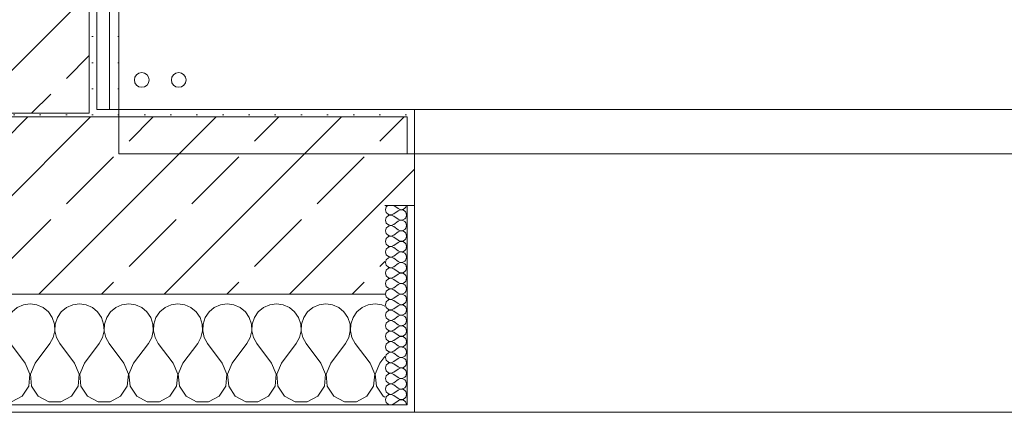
# Model space of a CAD drawing. Header units: metres. Extents: x -3.6 to 65.4, y -11 to 16.8.
# Tile 29 of 178: x 7.786 to 9.118, y -0.155 to 0.377. Entities that reach past the tile are written whole.
import ezdxf

# ---------------------------------------------------------------- set-up
doc = ezdxf.new("R2010")
doc.units = ezdxf.units.M
doc.header["$MEASUREMENT"] = 0
for name, color, linetype in [('604 - Struktur.Wand Aussen', 7, 'Continuous'), ('607 - Struktur.Stütze', 7, 'Continuous'), ('801 - HKLSE.Heizung_ Klima_ Lüftung', 7, 'Continuous'), ('Neubau_606 - Struktur.Wand Innen Ausbau', 7, 'Continuous'), ('Neubau_653 - Abdeckung.TB Verkofferung', 7, 'Continuous')]:
    doc.layers.add(name, color=color, linetype=linetype)
pattern_1 = [(45, (0, 0), (-0.0848528, 0.0848528), []), (45, (-0.04243, 0.04243), (-0.0848528, 0.0848528), [0.09, -0.03])]
pattern_2 = [(45, (0, 0), (-0.01767767, 0.01767767), [0, -0.025])]
pattern_3 = [(0, (0, 0), (0, 0.0866025), [0, -0.05]), (0, (0.025, 0.0433), (0, 0.0866025), [0, -0.05])]

# ---------------------------------------------------------------- blocks, each defined once
blk = doc.blocks.new('*X67')
at = {"layer": '604 - Struktur.Wand Aussen', "color": 7, "linetype": 'Continuous', "lineweight": 5}
for p, q in [((7.1825, -0.0133), (7.1754, -0.0192)), ((7.1909, -0.0096), (7.1825, -0.0133)), ((7.2, -0.0083), (7.1909, -0.0096)), ((7.2091, -0.0096), (7.2, -0.0083)), ((7.2175, -0.0133), (7.2091, -0.0096)), ((7.2246, -0.0192), (7.2175, -0.0133)), ((7.2491, -0.0133), (7.2421, -0.0192)), ((7.2576, -0.0096), (7.2491, -0.0133)), ((7.2667, -0.0083), (7.2576, -0.0096)), ((7.2758, -0.0096), (7.2667, -0.0083)), ((7.2842, -0.0133), (7.2758, -0.0096)), ((7.2913, -0.0192), (7.2842, -0.0133)), ((7.3158, -0.0133), (7.3087, -0.0192)), ((7.3242, -0.0096), (7.3158, -0.0133)), ((7.3333, -0.0083), (7.3242, -0.0096)), ((7.3424, -0.0096), (7.3333, -0.0083)), ((7.3509, -0.0133), (7.3424, -0.0096)), ((7.3579, -0.0192), (7.3509, -0.0133)), ((7.3825, -0.0133), (7.3754, -0.0192)), ((7.3909, -0.0096), (7.3825, -0.0133)), ((7.4, -0.0083), (7.3909, -0.0096)), ((7.4091, -0.0096), (7.4, -0.0083)), ((7.4175, -0.0133), (7.4091, -0.0096)), ((7.4246, -0.0192), (7.4175, -0.0133)), ((7.4491, -0.0133), (7.4421, -0.0192)), ((7.4576, -0.0096), (7.4491, -0.0133)), ((7.4667, -0.0083), (7.4576, -0.0096)), ((7.4758, -0.0096), (7.4667, -0.0083)), ((7.4842, -0.0133), (7.4758, -0.0096)), ((7.4913, -0.0192), (7.4842, -0.0133)), ((7.5158, -0.0133), (7.5087, -0.0192)), ((7.5242, -0.0096), (7.5158, -0.0133)), ((7.5333, -0.0083), (7.5242, -0.0096)), ((7.5424, -0.0096), (7.5333, -0.0083)), ((7.5509, -0.0133), (7.5424, -0.0096)), ((7.5579, -0.0192), (7.5509, -0.0133)), ((7.5825, -0.0133), (7.5754, -0.0192)), ((7.5909, -0.0096), (7.5825, -0.0133)), ((7.6, -0.0083), (7.5909, -0.0096)), ((7.6091, -0.0096), (7.6, -0.0083)), ((7.6175, -0.0133), (7.6091, -0.0096)), ((7.6246, -0.0192), (7.6175, -0.0133)), ((7.6491, -0.0133), (7.6421, -0.0192)), ((7.6576, -0.0096), (7.6491, -0.0133)), ((7.6667, -0.0083), (7.6576, -0.0096)), ((7.6758, -0.0096), (7.6667, -0.0083)), ((7.6842, -0.0133), (7.6758, -0.0096)), ((7.6913, -0.0192), (7.6842, -0.0133)), ((7.7158, -0.0133), (7.7087, -0.0192)), ((7.7242, -0.0096), (7.7158, -0.0133)), ((7.7333, -0.0083), (7.7242, -0.0096)), ((7.7424, -0.0096), (7.7333, -0.0083)), ((7.7509, -0.0133), (7.7424, -0.0096)), ((7.7579, -0.0192), (7.7509, -0.0133)), ((7.7825, -0.0133), (7.7754, -0.0192)), ((7.7909, -0.0096), (7.7825, -0.0133)), ((7.8, -0.0083), (7.7909, -0.0096)), ((7.8091, -0.0096), (7.8, -0.0083)), ((7.8175, -0.0133), (7.8091, -0.0096)), ((7.8246, -0.0192), (7.8175, -0.0133)), ((7.8491, -0.0133), (7.8421, -0.0192)), ((7.8576, -0.0096), (7.8491, -0.0133)), ((7.8667, -0.0083), (7.8576, -0.0096)), ((7.8758, -0.0096), (7.8667, -0.0083)), ((7.8842, -0.0133), (7.8758, -0.0096)), ((7.8913, -0.0192), (7.8842, -0.0133)), ((7.9158, -0.0133), (7.9087, -0.0192)), ((7.9242, -0.0096), (7.9158, -0.0133)), ((7.9333, -0.0083), (7.9242, -0.0096)), ((7.9424, -0.0096), (7.9333, -0.0083)), ((7.9509, -0.0133), (7.9424, -0.0096)), ((7.9579, -0.0192), (7.9509, -0.0133)), ((7.9825, -0.0133), (7.9754, -0.0192)), ((7.9909, -0.0096), (7.9825, -0.0133)), ((8, -0.0083), (7.9909, -0.0096)), ((8.0091, -0.0096), (8, -0.0083)), ((8.0175, -0.0133), (8.0091, -0.0096)), ((8.0246, -0.0192), (8.0175, -0.0133)), ((8.0491, -0.0133), (8.0421, -0.0192)), ((8.0576, -0.0096), (8.0491, -0.0133)), ((8.0667, -0.0083), (8.0576, -0.0096)), ((8.0758, -0.0096), (8.0667, -0.0083)), ((8.0842, -0.0133), (8.0758, -0.0096)), ((8.0913, -0.0192), (8.0842, -0.0133)), ((8.1158, -0.0133), (8.1087, -0.0192)), ((8.1242, -0.0096), (8.1158, -0.0133)), ((8.1333, -0.0083), (8.1242, -0.0096)), ((8.1424, -0.0096), (8.1333, -0.0083)), ((8.1509, -0.0133), (8.1424, -0.0096)), ((8.1579, -0.0192), (8.1509, -0.0133)), ((8.1825, -0.0133), (8.1754, -0.0192)), ((8.1909, -0.0096), (8.1825, -0.0133)), ((8.2, -0.0083), (8.1909, -0.0096)), ((8.2091, -0.0096), (8.2, -0.0083)), ((8.2175, -0.0133), (8.2091, -0.0096)), ((8.2246, -0.0192), (8.2175, -0.0133)), ((8.2491, -0.0133), (8.2421, -0.0192)), ((8.2576, -0.0096), (8.2491, -0.0133)), ((8.2667, -0.0083), (8.2576, -0.0096)), ((8.2758, -0.0096), (8.2667, -0.0083)), ((8.28, -0.0115), (8.2758, -0.0096)), ((7.1631, -0.0268), (7.16, -0.0222)), ((7.1754, -0.0192), (7.1702, -0.0268)), ((7.2298, -0.0268), (7.2246, -0.0192)), ((7.2421, -0.0192), (7.2369, -0.0268)), ((7.2965, -0.0268), (7.2913, -0.0192)), ((7.3087, -0.0192), (7.3035, -0.0268)), ((7.3631, -0.0268), (7.3579, -0.0192)), ((7.3754, -0.0192), (7.3702, -0.0268)), ((7.4298, -0.0268), (7.4246, -0.0192)), ((7.4421, -0.0192), (7.4369, -0.0268)), ((7.4965, -0.0268), (7.4913, -0.0192)), ((7.5087, -0.0192), (7.5035, -0.0268)), ((7.5631, -0.0268), (7.5579, -0.0192)), ((7.5754, -0.0192), (7.5702, -0.0268)), ((7.6298, -0.0268), (7.6246, -0.0192)), ((7.6421, -0.0192), (7.6369, -0.0268)), ((7.6965, -0.0268), (7.6913, -0.0192)), ((7.7087, -0.0192), (7.7035, -0.0268)), ((7.7631, -0.0268), (7.7579, -0.0192)), ((7.7754, -0.0192), (7.7702, -0.0268)), ((7.8298, -0.0268), (7.8246, -0.0192)), ((7.8421, -0.0192), (7.8369, -0.0268)), ((7.8965, -0.0268), (7.8913, -0.0192)), ((7.9087, -0.0192), (7.9035, -0.0268)), ((7.9631, -0.0268), (7.9579, -0.0192)), ((7.9754, -0.0192), (7.9702, -0.0268)), ((8.0298, -0.0268), (8.0246, -0.0192)), ((8.0421, -0.0192), (8.0369, -0.0268)), ((8.0965, -0.0268), (8.0913, -0.0192)), ((8.1087, -0.0192), (8.1035, -0.0268)), ((8.1631, -0.0268), (8.1579, -0.0192)), ((8.1754, -0.0192), (8.1702, -0.0268)), ((8.2298, -0.0268), (8.2246, -0.0192)), ((8.2421, -0.0192), (8.2369, -0.0268)), ((7.1661, -0.0355), (7.1631, -0.0268)), ((7.1665, -0.0447), (7.1661, -0.0355)), ((7.1672, -0.0355), (7.1668, -0.0447)), ((7.1702, -0.0268), (7.1672, -0.0355)), ((7.2328, -0.0355), (7.2298, -0.0268)), ((7.2332, -0.0447), (7.2328, -0.0355)), ((7.2339, -0.0355), (7.2335, -0.0447)), ((7.2369, -0.0268), (7.2339, -0.0355)), ((7.2994, -0.0355), (7.2965, -0.0268)), ((7.2999, -0.0447), (7.2994, -0.0355)), ((7.3006, -0.0355), (7.3001, -0.0447)), ((7.3035, -0.0268), (7.3006, -0.0355)), ((7.3661, -0.0355), (7.3631, -0.0268)), ((7.3665, -0.0447), (7.3661, -0.0355)), ((7.3672, -0.0355), (7.3668, -0.0447)), ((7.3702, -0.0268), (7.3672, -0.0355)), ((7.4328, -0.0355), (7.4298, -0.0268)), ((7.4332, -0.0447), (7.4328, -0.0355)), ((7.4339, -0.0355), (7.4335, -0.0447)), ((7.4369, -0.0268), (7.4339, -0.0355)), ((7.4994, -0.0355), (7.4965, -0.0268)), ((7.4999, -0.0447), (7.4994, -0.0355)), ((7.5006, -0.0355), (7.5001, -0.0447)), ((7.5035, -0.0268), (7.5006, -0.0355)), ((7.5661, -0.0355), (7.5631, -0.0268)), ((7.5665, -0.0447), (7.5661, -0.0355)), ((7.5672, -0.0355), (7.5668, -0.0447)), ((7.5702, -0.0268), (7.5672, -0.0355)), ((7.6328, -0.0355), (7.6298, -0.0268)), ((7.6332, -0.0447), (7.6328, -0.0355)), ((7.6339, -0.0355), (7.6335, -0.0447)), ((7.6369, -0.0268), (7.6339, -0.0355)), ((7.6994, -0.0355), (7.6965, -0.0268)), ((7.6999, -0.0447), (7.6994, -0.0355)), ((7.7006, -0.0355), (7.7001, -0.0447)), ((7.7035, -0.0268), (7.7006, -0.0355)), ((7.7661, -0.0355), (7.7631, -0.0268)), ((7.7665, -0.0447), (7.7661, -0.0355)), ((7.7672, -0.0355), (7.7668, -0.0447)), ((7.7702, -0.0268), (7.7672, -0.0355)), ((7.8328, -0.0355), (7.8298, -0.0268)), ((7.8332, -0.0447), (7.8328, -0.0355)), ((7.8339, -0.0355), (7.8335, -0.0447)), ((7.8369, -0.0268), (7.8339, -0.0355)), ((7.8994, -0.0355), (7.8965, -0.0268)), ((7.8999, -0.0447), (7.8994, -0.0355)), ((7.9006, -0.0355), (7.9001, -0.0447)), ((7.9035, -0.0268), (7.9006, -0.0355)), ((7.9661, -0.0355), (7.9631, -0.0268)), ((7.9665, -0.0447), (7.9661, -0.0355)), ((7.9672, -0.0355), (7.9668, -0.0447)), ((7.9702, -0.0268), (7.9672, -0.0355)), ((8.0328, -0.0355), (8.0298, -0.0268)), ((8.0332, -0.0447), (8.0328, -0.0355)), ((8.0339, -0.0355), (8.0335, -0.0447)), ((8.0369, -0.0268), (8.0339, -0.0355)), ((8.0994, -0.0355), (8.0965, -0.0268)), ((8.0999, -0.0447), (8.0994, -0.0355)), ((8.1006, -0.0355), (8.1001, -0.0447)), ((8.1035, -0.0268), (8.1006, -0.0355)), ((8.1661, -0.0355), (8.1631, -0.0268)), ((8.1665, -0.0447), (8.1661, -0.0355)), ((8.1672, -0.0355), (8.1668, -0.0447)), ((8.1702, -0.0268), (8.1672, -0.0355)), ((8.2328, -0.0355), (8.2298, -0.0268)), ((8.2332, -0.0447), (8.2328, -0.0355)), ((8.2339, -0.0355), (8.2335, -0.0447)), ((8.2369, -0.0268), (8.2339, -0.0355)), ((7.1645, -0.0536), (7.1665, -0.0447)), ((7.1668, -0.0447), (7.1689, -0.0536)), ((7.2311, -0.0536), (7.2332, -0.0447)), ((7.2335, -0.0447), (7.2355, -0.0536)), ((7.2978, -0.0536), (7.2999, -0.0447)), ((7.3001, -0.0447), (7.3022, -0.0536)), ((7.3645, -0.0536), (7.3665, -0.0447)), ((7.3668, -0.0447), (7.3689, -0.0536)), ((7.4311, -0.0536), (7.4332, -0.0447)), ((7.4335, -0.0447), (7.4355, -0.0536)), ((7.4978, -0.0536), (7.4999, -0.0447)), ((7.5001, -0.0447), (7.5022, -0.0536)), ((7.5645, -0.0536), (7.5665, -0.0447)), ((7.5668, -0.0447), (7.5689, -0.0536)), ((7.6311, -0.0536), (7.6332, -0.0447)), ((7.6335, -0.0447), (7.6355, -0.0536)), ((7.6978, -0.0536), (7.6999, -0.0447)), ((7.7001, -0.0447), (7.7022, -0.0536)), ((7.7645, -0.0536), (7.7665, -0.0447)), ((7.7668, -0.0447), (7.7689, -0.0536)), ((7.8311, -0.0536), (7.8332, -0.0447)), ((7.8335, -0.0447), (7.8355, -0.0536)), ((7.8978, -0.0536), (7.8999, -0.0447)), ((7.9001, -0.0447), (7.9022, -0.0536)), ((7.9645, -0.0536), (7.9665, -0.0447)), ((7.9668, -0.0447), (7.9689, -0.0536)), ((8.0311, -0.0536), (8.0332, -0.0447)), ((8.0335, -0.0447), (8.0355, -0.0536)), ((8.0978, -0.0536), (8.0999, -0.0447)), ((8.1001, -0.0447), (8.1022, -0.0536)), ((8.1645, -0.0536), (8.1665, -0.0447)), ((8.1668, -0.0447), (8.1689, -0.0536)), ((8.2311, -0.0536), (8.2332, -0.0447)), ((8.2335, -0.0447), (8.2355, -0.0536)), ((7.16, -0.0617), (7.1645, -0.0536)), ((7.1689, -0.0536), (7.1733, -0.0617)), ((7.1933, -0.0883), (7.1733, -0.0617)), ((7.2067, -0.0883), (7.2267, -0.0617)), ((7.2267, -0.0617), (7.2311, -0.0536)), ((7.2355, -0.0536), (7.24, -0.0617)), ((7.26, -0.0883), (7.24, -0.0617)), ((7.2733, -0.0883), (7.2933, -0.0617)), ((7.2933, -0.0617), (7.2978, -0.0536)), ((7.3022, -0.0536), (7.3067, -0.0617)), ((7.3267, -0.0883), (7.3067, -0.0617)), ((7.34, -0.0883), (7.36, -0.0617)), ((7.36, -0.0617), (7.3645, -0.0536)), ((7.3689, -0.0536), (7.3733, -0.0617)), ((7.3933, -0.0883), (7.3733, -0.0617)), ((7.4067, -0.0883), (7.4267, -0.0617)), ((7.4267, -0.0617), (7.4311, -0.0536)), ((7.4355, -0.0536), (7.44, -0.0617)), ((7.46, -0.0883), (7.44, -0.0617)), ((7.4733, -0.0883), (7.4933, -0.0617)), ((7.4933, -0.0617), (7.4978, -0.0536)), ((7.5022, -0.0536), (7.5067, -0.0617)), ((7.5267, -0.0883), (7.5067, -0.0617)), ((7.54, -0.0883), (7.56, -0.0617)), ((7.56, -0.0617), (7.5645, -0.0536)), ((7.5689, -0.0536), (7.5733, -0.0617)), ((7.5933, -0.0883), (7.5733, -0.0617)), ((7.6067, -0.0883), (7.6267, -0.0617)), ((7.6267, -0.0617), (7.6311, -0.0536)), ((7.6355, -0.0536), (7.64, -0.0617)), ((7.66, -0.0883), (7.64, -0.0617)), ((7.6733, -0.0883), (7.6933, -0.0617)), ((7.6933, -0.0617), (7.6978, -0.0536)), ((7.7022, -0.0536), (7.7067, -0.0617)), ((7.7267, -0.0883), (7.7067, -0.0617)), ((7.74, -0.0883), (7.76, -0.0617)), ((7.76, -0.0617), (7.7645, -0.0536)), ((7.7689, -0.0536), (7.7733, -0.0617)), ((7.7933, -0.0883), (7.7733, -0.0617)), ((7.8067, -0.0883), (7.8267, -0.0617)), ((7.8267, -0.0617), (7.8311, -0.0536)), ((7.8355, -0.0536), (7.84, -0.0617)), ((7.86, -0.0883), (7.84, -0.0617)), ((7.8733, -0.0883), (7.8933, -0.0617)), ((7.8933, -0.0617), (7.8978, -0.0536)), ((7.9022, -0.0536), (7.9067, -0.0617)), ((7.9267, -0.0883), (7.9067, -0.0617)), ((7.94, -0.0883), (7.96, -0.0617)), ((7.96, -0.0617), (7.9645, -0.0536)), ((7.9689, -0.0536), (7.9733, -0.0617)), ((7.9933, -0.0883), (7.9733, -0.0617)), ((8.0067, -0.0883), (8.0267, -0.0617)), ((8.0267, -0.0617), (8.0311, -0.0536)), ((8.0355, -0.0536), (8.04, -0.0617)), ((8.06, -0.0883), (8.04, -0.0617)), ((8.0733, -0.0883), (8.0933, -0.0617)), ((8.0933, -0.0617), (8.0978, -0.0536)), ((8.1022, -0.0536), (8.1067, -0.0617)), ((8.1267, -0.0883), (8.1067, -0.0617)), ((8.14, -0.0883), (8.16, -0.0617)), ((8.16, -0.0617), (8.1645, -0.0536)), ((8.1689, -0.0536), (8.1733, -0.0617)), ((8.1933, -0.0883), (8.1733, -0.0617)), ((8.2067, -0.0883), (8.2267, -0.0617)), ((8.2267, -0.0617), (8.2311, -0.0536)), ((8.2355, -0.0536), (8.24, -0.0617)), ((8.26, -0.0883), (8.24, -0.0617)), ((8.2733, -0.0883), (8.28, -0.0794)), ((7.1996, -0.1033), (7.1933, -0.0883)), ((7.2067, -0.0883), (7.2004, -0.1033)), ((7.2663, -0.1033), (7.26, -0.0883)), ((7.2733, -0.0883), (7.267, -0.1033)), ((7.333, -0.1033), (7.3267, -0.0883)), ((7.34, -0.0883), (7.3337, -0.1033)), ((7.3996, -0.1033), (7.3933, -0.0883)), ((7.4067, -0.0883), (7.4004, -0.1033)), ((7.4663, -0.1033), (7.46, -0.0883)), ((7.4733, -0.0883), (7.467, -0.1033)), ((7.533, -0.1033), (7.5267, -0.0883)), ((7.54, -0.0883), (7.5337, -0.1033)), ((7.5996, -0.1033), (7.5933, -0.0883)), ((7.6067, -0.0883), (7.6004, -0.1033)), ((7.6663, -0.1033), (7.66, -0.0883)), ((7.6733, -0.0883), (7.667, -0.1033)), ((7.733, -0.1033), (7.7267, -0.0883)), ((7.74, -0.0883), (7.7337, -0.1033)), ((7.7996, -0.1033), (7.7933, -0.0883)), ((7.8067, -0.0883), (7.8004, -0.1033)), ((7.8663, -0.1033), (7.86, -0.0883)), ((7.8733, -0.0883), (7.867, -0.1033)), ((7.933, -0.1033), (7.9267, -0.0883)), ((7.94, -0.0883), (7.9337, -0.1033)), ((7.9996, -0.1033), (7.9933, -0.0883)), ((8.0067, -0.0883), (8.0004, -0.1033)), ((8.0663, -0.1033), (8.06, -0.0883)), ((8.0733, -0.0883), (8.067, -0.1033)), ((8.133, -0.1033), (8.1267, -0.0883)), ((8.14, -0.0883), (8.1337, -0.1033)), ((8.1996, -0.1033), (8.1933, -0.0883)), ((8.2067, -0.0883), (8.2004, -0.1033)), ((8.2663, -0.1033), (8.26, -0.0883)), ((8.2733, -0.0883), (8.267, -0.1033)), ((7.1981, -0.1195), (7.1996, -0.1033)), ((7.2004, -0.1033), (7.2019, -0.1195)), ((7.2648, -0.1195), (7.2663, -0.1033)), ((7.267, -0.1033), (7.2686, -0.1195)), ((7.3314, -0.1195), (7.333, -0.1033)), ((7.3337, -0.1033), (7.3352, -0.1195)), ((7.3981, -0.1195), (7.3996, -0.1033)), ((7.4004, -0.1033), (7.4019, -0.1195)), ((7.4648, -0.1195), (7.4663, -0.1033)), ((7.467, -0.1033), (7.4686, -0.1195)), ((7.5314, -0.1195), (7.533, -0.1033)), ((7.5337, -0.1033), (7.5352, -0.1195)), ((7.5981, -0.1195), (7.5996, -0.1033)), ((7.6004, -0.1033), (7.6019, -0.1195)), ((7.6648, -0.1195), (7.6663, -0.1033)), ((7.667, -0.1033), (7.6686, -0.1195)), ((7.7314, -0.1195), (7.733, -0.1033)), ((7.7337, -0.1033), (7.7352, -0.1195)), ((7.7981, -0.1195), (7.7996, -0.1033)), ((7.8004, -0.1033), (7.8019, -0.1195)), ((7.8648, -0.1195), (7.8663, -0.1033)), ((7.867, -0.1033), (7.8686, -0.1195)), ((7.9314, -0.1195), (7.933, -0.1033)), ((7.9337, -0.1033), (7.9352, -0.1195)), ((7.9981, -0.1195), (7.9996, -0.1033)), ((8.0004, -0.1033), (8.0019, -0.1195)), ((8.0648, -0.1195), (8.0663, -0.1033)), ((8.067, -0.1033), (8.0686, -0.1195)), ((8.1314, -0.1195), (8.133, -0.1033)), ((8.1337, -0.1033), (8.1352, -0.1195)), ((8.1981, -0.1195), (8.1996, -0.1033)), ((8.2004, -0.1033), (8.2019, -0.1195)), ((8.2648, -0.1195), (8.2663, -0.1033)), ((8.267, -0.1033), (8.2686, -0.1195)), ((7.1891, -0.133), (7.1981, -0.1195)), ((7.2019, -0.1195), (7.2109, -0.133)), ((7.2558, -0.133), (7.2648, -0.1195)), ((7.2686, -0.1195), (7.2776, -0.133)), ((7.3224, -0.133), (7.3314, -0.1195)), ((7.3352, -0.1195), (7.3442, -0.133)), ((7.3891, -0.133), (7.3981, -0.1195)), ((7.4019, -0.1195), (7.4109, -0.133)), ((7.4558, -0.133), (7.4648, -0.1195)), ((7.4686, -0.1195), (7.4776, -0.133)), ((7.5224, -0.133), (7.5314, -0.1195)), ((7.5352, -0.1195), (7.5442, -0.133)), ((7.5891, -0.133), (7.5981, -0.1195)), ((7.6019, -0.1195), (7.6109, -0.133)), ((7.6558, -0.133), (7.6648, -0.1195)), ((7.6686, -0.1195), (7.6776, -0.133)), ((7.7224, -0.133), (7.7314, -0.1195)), ((7.7352, -0.1195), (7.7442, -0.133)), ((7.7891, -0.133), (7.7981, -0.1195)), ((7.8019, -0.1195), (7.8109, -0.133)), ((7.8558, -0.133), (7.8648, -0.1195)), ((7.8686, -0.1195), (7.8776, -0.133)), ((7.9224, -0.133), (7.9314, -0.1195)), ((7.9352, -0.1195), (7.9442, -0.133)), ((7.9891, -0.133), (7.9981, -0.1195)), ((8.0019, -0.1195), (8.0109, -0.133)), ((8.0558, -0.133), (8.0648, -0.1195)), ((8.0686, -0.1195), (8.0776, -0.133)), ((8.1224, -0.133), (8.1314, -0.1195)), ((8.1352, -0.1195), (8.1442, -0.133)), ((8.1891, -0.133), (8.1981, -0.1195)), ((8.2019, -0.1195), (8.2109, -0.133)), ((8.2558, -0.133), (8.2648, -0.1195)), ((8.2686, -0.1195), (8.2776, -0.133)), ((7.1748, -0.1407), (7.1891, -0.133)), ((7.2109, -0.133), (7.2252, -0.1407)), ((7.2415, -0.1407), (7.2558, -0.133)), ((7.2776, -0.133), (7.2919, -0.1407)), ((7.3081, -0.1407), (7.3224, -0.133)), ((7.3442, -0.133), (7.3585, -0.1407)), ((7.3748, -0.1407), (7.3891, -0.133)), ((7.4109, -0.133), (7.4252, -0.1407)), ((7.4415, -0.1407), (7.4558, -0.133)), ((7.4776, -0.133), (7.4919, -0.1407)), ((7.5081, -0.1407), (7.5224, -0.133)), ((7.5442, -0.133), (7.5585, -0.1407)), ((7.5748, -0.1407), (7.5891, -0.133)), ((7.6109, -0.133), (7.6252, -0.1407)), ((7.6415, -0.1407), (7.6558, -0.133)), ((7.6776, -0.133), (7.6919, -0.1407)), ((7.7081, -0.1407), (7.7224, -0.133)), ((7.7442, -0.133), (7.7585, -0.1407)), ((7.7748, -0.1407), (7.7891, -0.133)), ((7.8109, -0.133), (7.8252, -0.1407)), ((7.8415, -0.1407), (7.8558, -0.133)), ((7.8776, -0.133), (7.8919, -0.1407)), ((7.9081, -0.1407), (7.9224, -0.133)), ((7.9442, -0.133), (7.9585, -0.1407)), ((7.9748, -0.1407), (7.9891, -0.133)), ((8.0109, -0.133), (8.0252, -0.1407)), ((8.0415, -0.1407), (8.0558, -0.133)), ((8.0776, -0.133), (8.0919, -0.1407)), ((8.1081, -0.1407), (8.1224, -0.133)), ((8.1442, -0.133), (8.1585, -0.1407)), ((8.1748, -0.1407), (8.1891, -0.133)), ((8.2109, -0.133), (8.2252, -0.1407)), ((8.2415, -0.1407), (8.2558, -0.133)), ((8.2776, -0.133), (8.28, -0.1343)), ((7.16, -0.1407), (7.1748, -0.1407)), ((7.2252, -0.1407), (7.2415, -0.1407)), ((7.2919, -0.1407), (7.3081, -0.1407)), ((7.3585, -0.1407), (7.3748, -0.1407)), ((7.4252, -0.1407), (7.4415, -0.1407)), ((7.4919, -0.1407), (7.5081, -0.1407)), ((7.5585, -0.1407), (7.5748, -0.1407)), ((7.6252, -0.1407), (7.6415, -0.1407)), ((7.6919, -0.1407), (7.7081, -0.1407)), ((7.7585, -0.1407), (7.7748, -0.1407)), ((7.8252, -0.1407), (7.8415, -0.1407)), ((7.8919, -0.1407), (7.9081, -0.1407)), ((7.9585, -0.1407), (7.9748, -0.1407)), ((8.0252, -0.1407), (8.0415, -0.1407)), ((8.0919, -0.1407), (8.1081, -0.1407)), ((8.1585, -0.1407), (8.1748, -0.1407)), ((8.2252, -0.1407), (8.2415, -0.1407))]:
    blk.add_line(p, q, dxfattribs=at)
blk = doc.blocks.new('*X103')
at = {"layer": '604 - Struktur.Wand Aussen', "color": 7, "linetype": 'Continuous', "lineweight": 5}
for p, q in [((8.2818, 0.123), (8.2807, 0.1193)), ((8.2839, 0.125), (8.2818, 0.123)), ((8.2921, 0.125), (8.2979, 0.1207)), ((8.2979, 0.1207), (8.2996, 0.1198)), ((8.3035, 0.1194), (8.3053, 0.12)), ((8.3053, 0.12), (8.307, 0.1212)), ((8.307, 0.1212), (8.3082, 0.1227)), ((8.3082, 0.1227), (8.309, 0.1245)), ((8.309, 0.1245), (8.3091, 0.125)), ((8.2807, 0.1193), (8.2818, 0.1155)), ((8.2818, 0.1088), (8.2807, 0.105)), ((8.2818, 0.1155), (8.2847, 0.1129)), ((8.2847, 0.1114), (8.2818, 0.1088)), ((8.2847, 0.1129), (8.2885, 0.1122)), ((8.2885, 0.1121), (8.2847, 0.1114)), ((8.2885, 0.1122), (8.2921, 0.1136)), ((8.2921, 0.1107), (8.2885, 0.1121)), ((8.2921, 0.1136), (8.2979, 0.1179)), ((8.2921, 0.1107), (8.2979, 0.1064)), ((8.2996, 0.1188), (8.2979, 0.1179)), ((8.2996, 0.1198), (8.3015, 0.1193)), ((8.3015, 0.1193), (8.2996, 0.1188)), ((8.3015, 0.1193), (8.3035, 0.1194)), ((8.3035, 0.1192), (8.3015, 0.1193)), ((8.3053, 0.1185), (8.3035, 0.1192)), ((8.307, 0.1174), (8.3053, 0.1185)), ((8.3053, 0.1058), (8.307, 0.1069)), ((8.3082, 0.1159), (8.307, 0.1174)), ((8.307, 0.1069), (8.3082, 0.1084)), ((8.309, 0.1141), (8.3082, 0.1159)), ((8.3082, 0.1084), (8.309, 0.1102)), ((8.3093, 0.1121), (8.309, 0.1141)), ((8.309, 0.1102), (8.3093, 0.1121)), ((8.2807, 0.105), (8.2818, 0.1012)), ((8.2818, 0.0945), (8.2807, 0.0907)), ((8.2818, 0.1012), (8.2847, 0.0986)), ((8.2847, 0.0971), (8.2818, 0.0945)), ((8.2847, 0.0986), (8.2885, 0.0979)), ((8.2885, 0.0978), (8.2847, 0.0971)), ((8.2885, 0.0979), (8.2921, 0.0993)), ((8.2921, 0.0964), (8.2885, 0.0978)), ((8.2921, 0.0993), (8.2979, 0.1036)), ((8.2921, 0.0964), (8.2979, 0.0921)), ((8.2979, 0.1064), (8.2996, 0.1055)), ((8.2996, 0.1045), (8.2979, 0.1036)), ((8.2996, 0.1055), (8.3015, 0.105)), ((8.3015, 0.105), (8.2996, 0.1045)), ((8.3015, 0.105), (8.3035, 0.1051)), ((8.3035, 0.1049), (8.3015, 0.105)), ((8.3035, 0.1051), (8.3053, 0.1058)), ((8.3053, 0.1042), (8.3035, 0.1049)), ((8.307, 0.1031), (8.3053, 0.1042)), ((8.3082, 0.1016), (8.307, 0.1031)), ((8.307, 0.0926), (8.3082, 0.0941)), ((8.309, 0.0998), (8.3082, 0.1016)), ((8.3082, 0.0941), (8.309, 0.0959)), ((8.3093, 0.0979), (8.309, 0.0998)), ((8.309, 0.0959), (8.3093, 0.0979)), ((8.2807, 0.0907), (8.2818, 0.087)), ((8.2818, 0.0802), (8.2807, 0.0764)), ((8.2818, 0.087), (8.2847, 0.0843)), ((8.2847, 0.0828), (8.2818, 0.0802)), ((8.2847, 0.0843), (8.2885, 0.0836)), ((8.2885, 0.0835), (8.2847, 0.0828)), ((8.2885, 0.0836), (8.2921, 0.085)), ((8.2921, 0.0821), (8.2885, 0.0835)), ((8.2921, 0.085), (8.2979, 0.0893)), ((8.2921, 0.0821), (8.2979, 0.0779)), ((8.2979, 0.0921), (8.2996, 0.0912)), ((8.2996, 0.0902), (8.2979, 0.0893)), ((8.2996, 0.0912), (8.3015, 0.0907)), ((8.3015, 0.0907), (8.2996, 0.0902)), ((8.3015, 0.0907), (8.3035, 0.0908)), ((8.3035, 0.0906), (8.3015, 0.0907)), ((8.3035, 0.0908), (8.3053, 0.0915)), ((8.3053, 0.09), (8.3035, 0.0906)), ((8.3053, 0.0915), (8.307, 0.0926)), ((8.307, 0.0888), (8.3053, 0.09)), ((8.3082, 0.0873), (8.307, 0.0888)), ((8.309, 0.0855), (8.3082, 0.0873)), ((8.3082, 0.0798), (8.309, 0.0816)), ((8.3093, 0.0836), (8.309, 0.0855)), ((8.309, 0.0816), (8.3093, 0.0836)), ((8.2807, 0.0764), (8.2818, 0.0727)), ((8.2818, 0.0727), (8.2847, 0.07)), ((8.2847, 0.0685), (8.2818, 0.0659)), ((8.2847, 0.07), (8.2885, 0.0693)), ((8.2885, 0.0693), (8.2847, 0.0685)), ((8.2885, 0.0693), (8.2921, 0.0707)), ((8.2921, 0.0679), (8.2885, 0.0693)), ((8.2921, 0.0707), (8.2979, 0.075)), ((8.2921, 0.0679), (8.2979, 0.0636)), ((8.2979, 0.0779), (8.2996, 0.0769)), ((8.2996, 0.076), (8.2979, 0.075)), ((8.2996, 0.0769), (8.3015, 0.0765)), ((8.3015, 0.0764), (8.2996, 0.076)), ((8.3015, 0.0765), (8.3035, 0.0766)), ((8.3035, 0.0763), (8.3015, 0.0764)), ((8.3035, 0.0766), (8.3053, 0.0772)), ((8.3053, 0.0757), (8.3035, 0.0763)), ((8.3053, 0.0772), (8.307, 0.0783)), ((8.307, 0.0746), (8.3053, 0.0757)), ((8.307, 0.0783), (8.3082, 0.0798)), ((8.3082, 0.073), (8.307, 0.0746)), ((8.309, 0.0712), (8.3082, 0.073)), ((8.3082, 0.0655), (8.309, 0.0673)), ((8.3093, 0.0693), (8.309, 0.0712)), ((8.309, 0.0673), (8.3093, 0.0693)), ((8.2818, 0.0659), (8.2807, 0.0621)), ((8.2807, 0.0621), (8.2818, 0.0584)), ((8.2818, 0.0584), (8.2847, 0.0558)), ((8.2847, 0.0542), (8.2818, 0.0516)), ((8.2847, 0.0558), (8.2885, 0.055)), ((8.2885, 0.055), (8.2847, 0.0542)), ((8.2885, 0.055), (8.2921, 0.0564)), ((8.2921, 0.0536), (8.2885, 0.055)), ((8.2921, 0.0564), (8.2979, 0.0607)), ((8.2921, 0.0536), (8.2979, 0.0493)), ((8.2979, 0.0636), (8.2996, 0.0626)), ((8.2996, 0.0617), (8.2979, 0.0607)), ((8.2996, 0.0626), (8.3015, 0.0622)), ((8.3015, 0.0621), (8.2996, 0.0617)), ((8.3015, 0.0622), (8.3035, 0.0623)), ((8.3035, 0.062), (8.3015, 0.0621)), ((8.3035, 0.0623), (8.3053, 0.0629)), ((8.3053, 0.0614), (8.3035, 0.062)), ((8.3053, 0.0629), (8.307, 0.064)), ((8.307, 0.0603), (8.3053, 0.0614)), ((8.307, 0.064), (8.3082, 0.0655)), ((8.3082, 0.0588), (8.307, 0.0603)), ((8.309, 0.057), (8.3082, 0.0588)), ((8.3093, 0.055), (8.309, 0.057)), ((8.309, 0.053), (8.3093, 0.055)), ((8.2818, 0.0516), (8.2807, 0.0479)), ((8.2807, 0.0479), (8.2818, 0.0441)), ((8.2818, 0.0441), (8.2847, 0.0415)), ((8.2847, 0.0415), (8.2885, 0.0407)), ((8.2885, 0.0407), (8.2847, 0.04)), ((8.2885, 0.0407), (8.2921, 0.0421)), ((8.2921, 0.0393), (8.2885, 0.0407)), ((8.2921, 0.0421), (8.2979, 0.0464)), ((8.2979, 0.0493), (8.2996, 0.0483)), ((8.2996, 0.0474), (8.2979, 0.0464)), ((8.2996, 0.0483), (8.3015, 0.0479)), ((8.3015, 0.0478), (8.2996, 0.0474)), ((8.3015, 0.0479), (8.3035, 0.048)), ((8.3035, 0.0477), (8.3015, 0.0478)), ((8.3035, 0.048), (8.3053, 0.0486)), ((8.3053, 0.0471), (8.3035, 0.0477)), ((8.3053, 0.0486), (8.307, 0.0497)), ((8.307, 0.046), (8.3053, 0.0471)), ((8.307, 0.0497), (8.3082, 0.0512)), ((8.3082, 0.0445), (8.307, 0.046)), ((8.3082, 0.0512), (8.309, 0.053)), ((8.309, 0.0427), (8.3082, 0.0445)), ((8.3093, 0.0407), (8.309, 0.0427)), ((8.309, 0.0388), (8.3093, 0.0407)), ((8.2818, 0.0373), (8.2807, 0.0336)), ((8.2807, 0.0336), (8.2818, 0.0298)), ((8.2847, 0.04), (8.2818, 0.0373)), ((8.2818, 0.0298), (8.2847, 0.0272)), ((8.2847, 0.0272), (8.2885, 0.0265)), ((8.2885, 0.0265), (8.2921, 0.0279)), ((8.2921, 0.0393), (8.2979, 0.035)), ((8.2921, 0.0279), (8.2979, 0.0321)), ((8.2979, 0.035), (8.2996, 0.034)), ((8.2996, 0.0331), (8.2979, 0.0321)), ((8.2996, 0.034), (8.3015, 0.0336)), ((8.3015, 0.0335), (8.2996, 0.0331)), ((8.3015, 0.0336), (8.3035, 0.0337)), ((8.3035, 0.0334), (8.3015, 0.0335)), ((8.3035, 0.0337), (8.3053, 0.0343)), ((8.3053, 0.0328), (8.3035, 0.0334)), ((8.3053, 0.0343), (8.307, 0.0354)), ((8.307, 0.0317), (8.3053, 0.0328)), ((8.307, 0.0354), (8.3082, 0.037)), ((8.3082, 0.0302), (8.307, 0.0317)), ((8.3082, 0.037), (8.309, 0.0388)), ((8.309, 0.0284), (8.3082, 0.0302)), ((8.3093, 0.0264), (8.309, 0.0284)), ((8.2818, 0.023), (8.2807, 0.0193)), ((8.2807, 0.0193), (8.2818, 0.0155)), ((8.2847, 0.0257), (8.2818, 0.023)), ((8.2818, 0.0155), (8.2847, 0.0129)), ((8.2885, 0.0264), (8.2847, 0.0257)), ((8.2921, 0.025), (8.2885, 0.0264)), ((8.2885, 0.0122), (8.2921, 0.0136)), ((8.2921, 0.025), (8.2979, 0.0207)), ((8.2921, 0.0136), (8.2979, 0.0179)), ((8.2979, 0.0207), (8.2996, 0.0198)), ((8.2996, 0.0188), (8.2979, 0.0179)), ((8.2996, 0.0198), (8.3015, 0.0193)), ((8.3015, 0.0193), (8.2996, 0.0188)), ((8.3015, 0.0193), (8.3035, 0.0194)), ((8.3035, 0.0192), (8.3015, 0.0193)), ((8.3035, 0.0194), (8.3053, 0.02)), ((8.3053, 0.0185), (8.3035, 0.0192)), ((8.3053, 0.02), (8.307, 0.0212)), ((8.307, 0.0174), (8.3053, 0.0185)), ((8.307, 0.0212), (8.3082, 0.0227)), ((8.3082, 0.0159), (8.307, 0.0174)), ((8.3082, 0.0227), (8.309, 0.0245)), ((8.309, 0.0141), (8.3082, 0.0159)), ((8.309, 0.0245), (8.3093, 0.0264)), ((8.3093, 0.0121), (8.309, 0.0141)), ((8.2818, 0.0088), (8.2807, 0.005)), ((8.2807, 0.005), (8.2818, 0.0012)), ((8.2847, 0.0114), (8.2818, 0.0088)), ((8.2818, 0.0012), (8.2847, -0.0014)), ((8.2847, 0.0129), (8.2885, 0.0122)), ((8.2885, 0.0121), (8.2847, 0.0114)), ((8.2921, 0.0107), (8.2885, 0.0121)), ((8.2921, 0.0107), (8.2979, 0.0064)), ((8.2921, -0.0007), (8.2979, 0.0036)), ((8.2979, 0.0064), (8.2996, 0.0055)), ((8.2996, 0.0045), (8.2979, 0.0036)), ((8.2996, 0.0055), (8.3015, 0.005)), ((8.3015, 0.005), (8.2996, 0.0045)), ((8.3015, 0.005), (8.3035, 0.0051)), ((8.3035, 0.0049), (8.3015, 0.005)), ((8.3035, 0.0051), (8.3053, 0.0058)), ((8.3053, 0.0042), (8.3035, 0.0049)), ((8.3053, 0.0058), (8.307, 0.0069)), ((8.307, 0.0031), (8.3053, 0.0042)), ((8.307, 0.0069), (8.3082, 0.0084)), ((8.3082, 0.0016), (8.307, 0.0031)), ((8.3082, 0.0084), (8.309, 0.0102)), ((8.309, -0.0002), (8.3082, 0.0016)), ((8.309, 0.0102), (8.3093, 0.0121)), ((8.2818, -0.0055), (8.2807, -0.0093)), ((8.2807, -0.0093), (8.2818, -0.013)), ((8.2847, -0.0029), (8.2818, -0.0055)), ((8.2818, -0.013), (8.2847, -0.0157)), ((8.2847, -0.0014), (8.2885, -0.0021)), ((8.2885, -0.0022), (8.2847, -0.0029)), ((8.2885, -0.0021), (8.2921, -0.0007)), ((8.2921, -0.0036), (8.2885, -0.0022)), ((8.2921, -0.0036), (8.2979, -0.0079)), ((8.2921, -0.015), (8.2979, -0.0107)), ((8.2979, -0.0079), (8.2996, -0.0088)), ((8.2996, -0.0098), (8.2979, -0.0107)), ((8.2996, -0.0088), (8.3015, -0.0093)), ((8.3015, -0.0093), (8.2996, -0.0098)), ((8.3015, -0.0093), (8.3035, -0.0092)), ((8.3035, -0.0094), (8.3015, -0.0093)), ((8.3035, -0.0092), (8.3053, -0.0085)), ((8.3053, -0.01), (8.3035, -0.0094)), ((8.3053, -0.0085), (8.307, -0.0074)), ((8.307, -0.0112), (8.3053, -0.01)), ((8.307, -0.0074), (8.3082, -0.0059)), ((8.3082, -0.0127), (8.307, -0.0112)), ((8.3082, -0.0059), (8.309, -0.0041)), ((8.309, -0.0145), (8.3082, -0.0127)), ((8.3093, -0.0021), (8.309, -0.0002)), ((8.309, -0.0041), (8.3093, -0.0021)), ((8.2818, -0.0198), (8.2807, -0.0236)), ((8.2807, -0.0236), (8.2818, -0.0273)), ((8.2847, -0.0172), (8.2818, -0.0198)), ((8.2847, -0.0157), (8.2885, -0.0164)), ((8.2885, -0.0165), (8.2847, -0.0172)), ((8.2885, -0.0164), (8.2921, -0.015)), ((8.2921, -0.0179), (8.2885, -0.0165)), ((8.2921, -0.0179), (8.2979, -0.0221)), ((8.2921, -0.0293), (8.2979, -0.025)), ((8.2979, -0.0221), (8.2996, -0.0231)), ((8.2996, -0.024), (8.2979, -0.025)), ((8.2996, -0.0231), (8.3015, -0.0235)), ((8.3015, -0.0236), (8.2996, -0.024)), ((8.3015, -0.0235), (8.3035, -0.0234)), ((8.3035, -0.0237), (8.3015, -0.0236)), ((8.3035, -0.0234), (8.3053, -0.0228)), ((8.3053, -0.0243), (8.3035, -0.0237)), ((8.3053, -0.0228), (8.307, -0.0217)), ((8.307, -0.0254), (8.3053, -0.0243)), ((8.307, -0.0217), (8.3082, -0.0202)), ((8.3082, -0.027), (8.307, -0.0254)), ((8.3082, -0.0202), (8.309, -0.0184)), ((8.3093, -0.0164), (8.309, -0.0145)), ((8.309, -0.0184), (8.3093, -0.0164)), ((8.2818, -0.0341), (8.2807, -0.0379)), ((8.2807, -0.0379), (8.2818, -0.0416)), ((8.2818, -0.0273), (8.2847, -0.03)), ((8.2847, -0.0315), (8.2818, -0.0341)), ((8.2847, -0.03), (8.2885, -0.0307)), ((8.2885, -0.0307), (8.2847, -0.0315)), ((8.2885, -0.0307), (8.2921, -0.0293)), ((8.2921, -0.0321), (8.2885, -0.0307)), ((8.2921, -0.0321), (8.2979, -0.0364)), ((8.2921, -0.0436), (8.2979, -0.0393)), ((8.2979, -0.0364), (8.2996, -0.0374)), ((8.2996, -0.0383), (8.2979, -0.0393)), ((8.2996, -0.0374), (8.3015, -0.0378)), ((8.3015, -0.0379), (8.2996, -0.0383)), ((8.3015, -0.0378), (8.3035, -0.0377)), ((8.3035, -0.038), (8.3015, -0.0379)), ((8.3035, -0.0377), (8.3053, -0.0371)), ((8.3053, -0.0386), (8.3035, -0.038)), ((8.3053, -0.0371), (8.307, -0.036)), ((8.307, -0.0397), (8.3053, -0.0386)), ((8.307, -0.036), (8.3082, -0.0345)), ((8.3082, -0.0412), (8.307, -0.0397)), ((8.309, -0.0288), (8.3082, -0.027)), ((8.3082, -0.0345), (8.309, -0.0327)), ((8.3093, -0.0307), (8.309, -0.0288)), ((8.309, -0.0327), (8.3093, -0.0307)), ((8.2818, -0.0484), (8.2807, -0.0521)), ((8.2807, -0.0521), (8.2818, -0.0559)), ((8.2818, -0.0416), (8.2847, -0.0442)), ((8.2847, -0.0458), (8.2818, -0.0484)), ((8.2847, -0.0442), (8.2885, -0.045)), ((8.2885, -0.045), (8.2847, -0.0458)), ((8.2885, -0.045), (8.2921, -0.0436)), ((8.2921, -0.0464), (8.2885, -0.045)), ((8.2921, -0.0464), (8.2979, -0.0507)), ((8.2979, -0.0507), (8.2996, -0.0517)), ((8.2996, -0.0526), (8.2979, -0.0536)), ((8.2996, -0.0517), (8.3015, -0.0521)), ((8.3015, -0.0522), (8.2996, -0.0526)), ((8.3015, -0.0521), (8.3035, -0.052)), ((8.3035, -0.0523), (8.3015, -0.0522)), ((8.3035, -0.052), (8.3053, -0.0514)), ((8.3053, -0.0529), (8.3035, -0.0523)), ((8.3053, -0.0514), (8.307, -0.0503)), ((8.307, -0.054), (8.3053, -0.0529)), ((8.307, -0.0503), (8.3082, -0.0488)), ((8.309, -0.043), (8.3082, -0.0412)), ((8.3082, -0.0488), (8.309, -0.047)), ((8.3093, -0.045), (8.309, -0.043)), ((8.309, -0.047), (8.3093, -0.045)), ((8.2818, -0.0627), (8.2807, -0.0664)), ((8.2807, -0.0664), (8.2818, -0.0702)), ((8.2818, -0.0559), (8.2847, -0.0585)), ((8.2847, -0.06), (8.2818, -0.0627)), ((8.2847, -0.0585), (8.2885, -0.0593)), ((8.2885, -0.0593), (8.2847, -0.06)), ((8.2885, -0.0593), (8.2921, -0.0579)), ((8.2921, -0.0607), (8.2885, -0.0593)), ((8.2921, -0.0579), (8.2979, -0.0536)), ((8.2921, -0.0607), (8.2979, -0.065)), ((8.2979, -0.065), (8.2996, -0.066)), ((8.2996, -0.066), (8.3015, -0.0664)), ((8.3015, -0.0665), (8.2996, -0.0669)), ((8.3015, -0.0664), (8.3035, -0.0663)), ((8.3035, -0.0666), (8.3015, -0.0665)), ((8.3035, -0.0663), (8.3053, -0.0657)), ((8.3053, -0.0672), (8.3035, -0.0666)), ((8.3053, -0.0657), (8.307, -0.0646)), ((8.3082, -0.0555), (8.307, -0.054)), ((8.307, -0.0646), (8.3082, -0.063)), ((8.309, -0.0573), (8.3082, -0.0555)), ((8.3082, -0.063), (8.309, -0.0612)), ((8.3093, -0.0593), (8.309, -0.0573)), ((8.309, -0.0612), (8.3093, -0.0593)), ((8.2818, -0.077), (8.2807, -0.0807)), ((8.2818, -0.0702), (8.2847, -0.0728)), ((8.2847, -0.0743), (8.2818, -0.077)), ((8.2847, -0.0728), (8.2885, -0.0735)), ((8.2885, -0.0736), (8.2847, -0.0743)), ((8.2885, -0.0735), (8.2921, -0.0721)), ((8.2921, -0.075), (8.2885, -0.0736)), ((8.2921, -0.0721), (8.2979, -0.0679)), ((8.2921, -0.075), (8.2979, -0.0793)), ((8.2996, -0.0669), (8.2979, -0.0679)), ((8.2979, -0.0793), (8.2996, -0.0802)), ((8.307, -0.0683), (8.3053, -0.0672)), ((8.3053, -0.08), (8.307, -0.0788)), ((8.3082, -0.0698), (8.307, -0.0683)), ((8.307, -0.0788), (8.3082, -0.0773)), ((8.309, -0.0716), (8.3082, -0.0698)), ((8.3082, -0.0773), (8.309, -0.0755)), ((8.3093, -0.0736), (8.309, -0.0716)), ((8.309, -0.0755), (8.3093, -0.0736)), ((8.2807, -0.0807), (8.2818, -0.0845)), ((8.2818, -0.0912), (8.2807, -0.095)), ((8.2818, -0.0845), (8.2847, -0.0871)), ((8.2847, -0.0886), (8.2818, -0.0912)), ((8.2847, -0.0871), (8.2885, -0.0878)), ((8.2885, -0.0879), (8.2847, -0.0886)), ((8.2885, -0.0878), (8.2921, -0.0864)), ((8.2921, -0.0893), (8.2885, -0.0879)), ((8.2921, -0.0864), (8.2979, -0.0821)), ((8.2921, -0.0893), (8.2979, -0.0936)), ((8.2996, -0.0812), (8.2979, -0.0821)), ((8.2996, -0.0802), (8.3015, -0.0807)), ((8.3015, -0.0807), (8.2996, -0.0812)), ((8.3015, -0.0807), (8.3035, -0.0806)), ((8.3035, -0.0808), (8.3015, -0.0807)), ((8.3035, -0.0806), (8.3053, -0.08)), ((8.3053, -0.0815), (8.3035, -0.0808)), ((8.307, -0.0826), (8.3053, -0.0815)), ((8.3053, -0.0942), (8.307, -0.0931)), ((8.3082, -0.0841), (8.307, -0.0826)), ((8.307, -0.0931), (8.3082, -0.0916)), ((8.309, -0.0859), (8.3082, -0.0841)), ((8.3082, -0.0916), (8.309, -0.0898)), ((8.3093, -0.0879), (8.309, -0.0859)), ((8.309, -0.0898), (8.3093, -0.0879)), ((8.2807, -0.095), (8.2818, -0.0988)), ((8.2818, -0.1055), (8.2807, -0.1093)), ((8.2818, -0.0988), (8.2847, -0.1014)), ((8.2847, -0.1029), (8.2818, -0.1055)), ((8.2847, -0.1014), (8.2885, -0.1021)), ((8.2885, -0.1022), (8.2847, -0.1029)), ((8.2885, -0.1021), (8.2921, -0.1007)), ((8.2921, -0.1036), (8.2885, -0.1022)), ((8.2921, -0.1007), (8.2979, -0.0964)), ((8.2921, -0.1036), (8.2979, -0.1079)), ((8.2979, -0.0936), (8.2996, -0.0945)), ((8.2996, -0.0955), (8.2979, -0.0964)), ((8.2996, -0.0945), (8.3015, -0.095)), ((8.3015, -0.095), (8.2996, -0.0955)), ((8.3015, -0.095), (8.3035, -0.0949)), ((8.3035, -0.0951), (8.3015, -0.095)), ((8.3035, -0.0949), (8.3053, -0.0942)), ((8.3053, -0.0958), (8.3035, -0.0951)), ((8.307, -0.0969), (8.3053, -0.0958)), ((8.3082, -0.0984), (8.307, -0.0969)), ((8.307, -0.1074), (8.3082, -0.1059)), ((8.309, -0.1002), (8.3082, -0.0984)), ((8.3082, -0.1059), (8.309, -0.1041)), ((8.3093, -0.1021), (8.309, -0.1002)), ((8.309, -0.1041), (8.3093, -0.1021)), ((8.2807, -0.1093), (8.2818, -0.113)), ((8.2818, -0.1198), (8.2807, -0.1236)), ((8.2818, -0.113), (8.2847, -0.1157)), ((8.2847, -0.1172), (8.2818, -0.1198)), ((8.2847, -0.1157), (8.2885, -0.1164)), ((8.2885, -0.1165), (8.2847, -0.1172)), ((8.2885, -0.1164), (8.2921, -0.115)), ((8.2921, -0.1179), (8.2885, -0.1165)), ((8.2921, -0.115), (8.2979, -0.1107)), ((8.2921, -0.1179), (8.2979, -0.1221)), ((8.2979, -0.1079), (8.2996, -0.1088)), ((8.2996, -0.1098), (8.2979, -0.1107)), ((8.2996, -0.1088), (8.3015, -0.1093)), ((8.3015, -0.1093), (8.2996, -0.1098)), ((8.3015, -0.1093), (8.3035, -0.1092)), ((8.3035, -0.1094), (8.3015, -0.1093)), ((8.3035, -0.1092), (8.3053, -0.1085)), ((8.3053, -0.11), (8.3035, -0.1094)), ((8.3053, -0.1085), (8.307, -0.1074)), ((8.307, -0.1112), (8.3053, -0.11)), ((8.3082, -0.1127), (8.307, -0.1112)), ((8.309, -0.1145), (8.3082, -0.1127)), ((8.3082, -0.1202), (8.309, -0.1184)), ((8.3093, -0.1164), (8.309, -0.1145)), ((8.309, -0.1184), (8.3093, -0.1164)), ((8.2807, -0.1236), (8.2818, -0.1273)), ((8.2818, -0.1273), (8.2847, -0.13)), ((8.2847, -0.1315), (8.2818, -0.1341)), ((8.2847, -0.13), (8.2885, -0.1307)), ((8.2885, -0.1307), (8.2847, -0.1315)), ((8.2885, -0.1307), (8.2921, -0.1293)), ((8.2921, -0.1321), (8.2885, -0.1307)), ((8.2921, -0.1293), (8.2979, -0.125)), ((8.2921, -0.1321), (8.2979, -0.1364)), ((8.2979, -0.1221), (8.2996, -0.1231)), ((8.2996, -0.124), (8.2979, -0.125)), ((8.2996, -0.1231), (8.3015, -0.1235)), ((8.3015, -0.1236), (8.2996, -0.124)), ((8.3015, -0.1235), (8.3035, -0.1234)), ((8.3035, -0.1237), (8.3015, -0.1236)), ((8.3035, -0.1234), (8.3053, -0.1228)), ((8.3053, -0.1243), (8.3035, -0.1237)), ((8.3053, -0.1228), (8.307, -0.1217)), ((8.307, -0.1254), (8.3053, -0.1243)), ((8.307, -0.1217), (8.3082, -0.1202)), ((8.3082, -0.127), (8.307, -0.1254)), ((8.309, -0.1288), (8.3082, -0.127)), ((8.3082, -0.1345), (8.309, -0.1327)), ((8.3093, -0.1307), (8.309, -0.1288)), ((8.309, -0.1327), (8.3093, -0.1307)), ((8.2818, -0.1341), (8.2807, -0.1379)), ((8.2807, -0.1379), (8.2818, -0.1416)), ((8.2818, -0.1416), (8.2847, -0.1442)), ((8.2847, -0.1442), (8.2885, -0.145)), ((8.2885, -0.145), (8.2921, -0.1436)), ((8.2921, -0.1436), (8.2979, -0.1393)), ((8.2979, -0.1364), (8.2996, -0.1374)), ((8.2996, -0.1383), (8.2979, -0.1393)), ((8.2996, -0.1374), (8.3015, -0.1378)), ((8.3015, -0.1379), (8.2996, -0.1383)), ((8.3015, -0.1378), (8.3035, -0.1377)), ((8.3035, -0.138), (8.3015, -0.1379)), ((8.3035, -0.1377), (8.3053, -0.1371)), ((8.3053, -0.1386), (8.3035, -0.138)), ((8.3053, -0.1371), (8.307, -0.136)), ((8.307, -0.1397), (8.3053, -0.1386)), ((8.307, -0.136), (8.3082, -0.1345)), ((8.3082, -0.1412), (8.307, -0.1397)), ((8.309, -0.143), (8.3082, -0.1412)), ((8.3093, -0.145), (8.309, -0.143))]:
    blk.add_line(p, q, dxfattribs=at)

msp = doc.modelspace()

# ---------------------------------------------------------------- hatches: boundary and pattern name
at = {"layer": '604 - Struktur.Wand Aussen', "linetype": 'Continuous', "lineweight": 0, "true_color": 0x000000}
h = msp.add_hatch(dxfattribs=at)
h.set_pattern_fill('Gips_0001', color=18, style=0, pattern_type=2)
h.set_pattern_definition(pattern_2)
h.paths.add_polyline_path([(7.89, 0.245), (8.31, 0.245), (8.31, 0.255), (7.89, 0.255)])
h = msp.add_hatch(dxfattribs=at)
h.set_pattern_fill('Gips_0001', color=18, style=0, pattern_type=2)
h.set_pattern_definition(pattern_2)
h.paths.add_polyline_path([(8.31, 0.195), (8.32, 0.195), (8.32, 0.255), (8.31, 0.255)])
h = msp.add_hatch(dxfattribs=at)
h.set_pattern_fill('Beton__Stahlbeton_0001', color=18, style=0, pattern_type=2)
h.set_pattern_definition(pattern_1)
h.paths.add_polyline_path([(7.12, 0.195), (7.12, 0.125), (7.13, 0.125), (7.16, 0.125), (7.16, 0.005), (8.28, 0.005), (8.28, 0.125), (8.31, 0.125), (8.32, 0.125), (8.32, 0.195), (8.31, 0.195), (8.31, 0.245), (7.13, 0.245), (7.13, 0.195)])
h = msp.add_hatch(dxfattribs=at)
h.set_pattern_fill('Verputz_0001', color=18, style=0, pattern_type=2)
h.set_pattern_definition(pattern_3)
h.paths.add_polyline_path([(8.31, 0.125), (8.31, -0.155), (8.32, -0.155), (8.32, 0.125)])
h = msp.add_hatch(dxfattribs=at)
h.set_pattern_fill('Verputz_0001', color=18, style=0, pattern_type=2)
h.set_pattern_definition(pattern_3)
h.paths.add_polyline_path([(7.13, -0.145), (7.13, -0.155), (8.31, -0.155), (8.31, -0.145)])
at = {"layer": '607 - Struktur.Stütze', "linetype": 'Continuous', "lineweight": 0, "true_color": 0x000000}
h = msp.add_hatch(dxfattribs=at)
h.set_pattern_fill('Gips_0001', color=18, style=0, pattern_type=2)
h.set_pattern_definition(pattern_2)
h.paths.add_polyline_path([(7.81, 0.7), (7.88, 0.7), (7.88, 0.255), (7.89, 0.255), (7.89, 0.71), (7.81, 0.71)])
h = msp.add_hatch(dxfattribs=at)
h.set_pattern_fill('Beton__Stahlbeton_0001', color=18, style=0, pattern_type=2)
h.set_pattern_definition(pattern_1)
h.paths.add_polyline_path([(7.58, 0.25), (7.88, 0.25), (7.88, 0.7), (7.58, 0.7)])
h = msp.add_hatch(dxfattribs=at)
h.set_pattern_fill('Gips_0001', color=18, style=0, pattern_type=2)
h.set_pattern_definition(pattern_2)
h.paths.add_polyline_path([(7.57, 0.255), (7.57, 0.245), (7.89, 0.245), (7.89, 0.255), (7.88, 0.255), (7.88, 0.25), (7.58, 0.25), (7.58, 0.255)])
at = {"layer": 'Neubau_606 - Struktur.Wand Innen Ausbau', "linetype": 'Continuous', "lineweight": 0, "true_color": 0x000000}
h = msp.add_hatch(dxfattribs=at)
h.set_pattern_fill('Gips_0001', color=18, style=0, pattern_type=2)
h.set_pattern_definition(pattern_2)
h.paths.add_polyline_path([(7.9075, 0.9975), (7.9075, 0.255), (7.92, 0.255), (7.92, 0.9975)])

# ---------------------------------------------------------------- linework, layer by layer
at = {"layer": '604 - Struktur.Wand Aussen', "color": 7, "linetype": 'Continuous', "lineweight": 5}
for p, q in [((8.31, 0.255), (8.32, 0.255)), ((8.32, 0.245), (8.32, 0.255)), ((8.32, 0.195), (8.32, 0.245)), ((8.31, 0.195), (8.32, 0.195)), ((8.28, 0.125), (8.31, 0.125)), ((8.31, 0.125), (8.31, -0.145)), ((8.31, 0.125), (8.32, 0.125)), ((8.31, -0.145), (8.31, 0.125)), ((8.32, 0.005), (8.32, 0.125)), ((8.32, -0.005), (8.32, 0.005)), ((8.32, -0.145), (8.32, -0.005)), ((7.16, -0.145), (8.28, -0.145)), ((8.28, -0.145), (8.31, -0.145)), ((8.32, -0.155), (8.32, -0.145)), ((8.31, -0.155), (8.32, -0.155))]:
    msp.add_line(p, q, dxfattribs=at)
at = {"layer": '604 - Struktur.Wand Aussen', "color": 7, "linetype": 'Continuous', "lineweight": 13}
for p, q in [((10.72, 0.255), (8.32, 0.255)), ((8.31, 0.245), (7.13, 0.245)), ((8.31, 0.245), (8.31, 0.195)), ((8.32, 0.125), (8.32, 0.195)), ((7.16, 0.005), (8.28, 0.005)), ((8.32, -0.155), (10.72, -0.155))]:
    msp.add_line(p, q, dxfattribs=at)
at = {"layer": '604 - Struktur.Wand Aussen', "color": 7, "linetype": 'Continuous', "lineweight": 5, "flags": 128}
for points in [[(8.31, 0.255), (7.89, 0.255)], [(7.13, -0.155), (8.31, -0.155)]]:
    msp.add_lwpolyline(points, dxfattribs=at)
at = {"layer": '607 - Struktur.Stütze', "color": 7, "linetype": 'Continuous', "lineweight": 5, "flags": 128}
msp.add_lwpolyline([(7.89, 0.255), (7.89, 0.71), (7.81, 0.71)], dxfattribs=at)
at = {"layer": '607 - Struktur.Stütze', "color": 7, "linetype": 'Continuous', "lineweight": 13, "flags": 128}
msp.add_lwpolyline([(7.58, 0.25), (7.88, 0.25), (7.88, 0.7), (7.58, 0.7)], close=True, dxfattribs=at)
at = {"layer": '801 - HKLSE.Heizung_ Klima_ Lüftung', "color": 7, "linetype": 'Continuous', "lineweight": 5}
for centre in [(7.951, 0.295), (8.001, 0.295)]:
    msp.add_circle(centre, 0.01, dxfattribs=at)
at = {"layer": 'Neubau_606 - Struktur.Wand Innen Ausbau', "color": 1, "linetype": 'Continuous', "lineweight": 5}
msp.add_line((7.9075, 0.255), (7.9075, 0.9475), dxfattribs=at)
at = {"layer": 'Neubau_606 - Struktur.Wand Innen Ausbau', "color": 1, "linetype": 'Continuous', "lineweight": 5, "flags": 128}
msp.add_lwpolyline([(7.92, 0.255), (7.92, 1.01)], dxfattribs=at)
at = {"layer": 'Neubau_653 - Abdeckung.TB Verkofferung', "color": 1, "linetype": 'Continuous', "lineweight": 9}
for q in [(7.92, 0.71), (29.23, 0.195)]:
    msp.add_line((7.92, 0.195), q, dxfattribs=at)

# ---------------------------------------------------------------- block references
at = {"layer": '604 - Struktur.Wand Aussen', "color": 7, "lineweight": 18}
for name in ['*X103', '*X67']:
    msp.add_blockref(name, (0, 0), dxfattribs=at)

doc.saveas('drawing.dxf')
